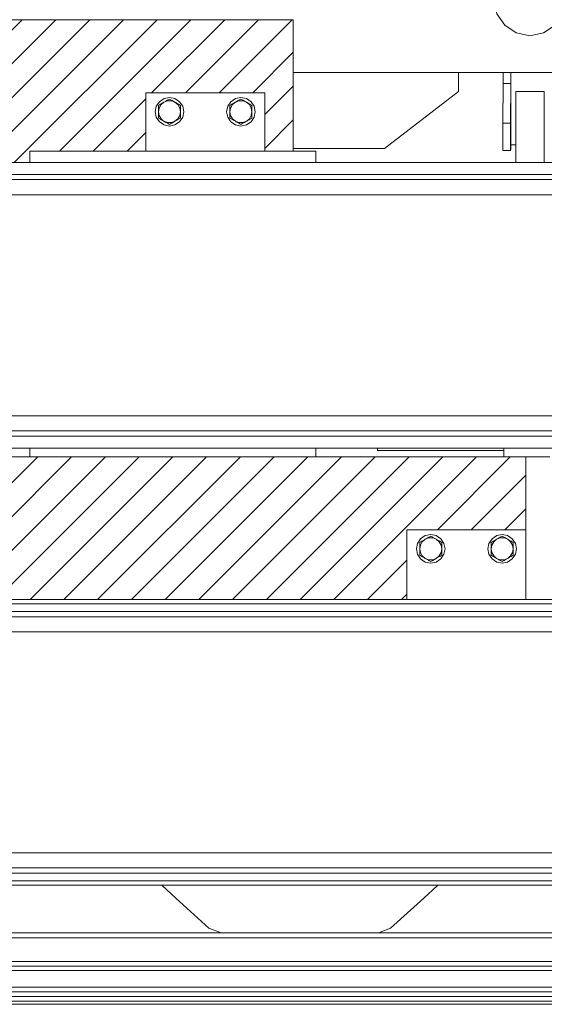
# Model space of a CAD drawing. Header units: millimetres. Extents: x 53056 to 116131, y -669674 to -625124.
# Tile 173 of 256: x 60929 to 61479, y -635887 to -634853. Entities that reach past the tile are written whole.
import ezdxf

# ---------------------------------------------------------------- set-up
doc = ezdxf.new("R2010")
doc.units = ezdxf.units.MM
doc.header["$MEASUREMENT"] = 0
doc.linetypes.add('DGN Style 1', pattern=[536.1990872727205, 0.8921781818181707, -535.3069090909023])
for name, color, linetype, lineweight in [('Main Cradle', 7, 'Continuous', 0), ('Main Cradle Blocks', 7, 'Continuous', 0), ('Main Cradle Rails', 7, 'Continuous', 0), ('Side Cradle Blocks', 7, 'Continuous', 0), ('Side Cradle Hydraulic Arm Support', 7, 'Continuous', 0), ('Side Cradle Stbd', 7, 'Continuous', 0), ('Side Cradle Tower', 7, 'Continuous', 0), ('Side Cradle Tower Rail Frame', 7, 'Continuous', 0)]:
    doc.layers.add(name, color=color, linetype=linetype, lineweight=lineweight)

# ---------------------------------------------------------------- blocks, each defined once
blk = doc.blocks.new('*U55')
at = {"linetype": 'Continuous', "lineweight": 0}
h = blk.add_hatch(dxfattribs=at)
h.set_pattern_fill('HATCH', color=30, style=0, pattern_type=2)
h.set_pattern_definition([(45, (-23624.018642, 12490.75568), (-17.71895608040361, 17.71895608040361), [])])
h.paths.add_polyline_path([(-23883.18058327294, 12408.1757699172), (-23883.18058327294, 12396.1757699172), (-23858.03903054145, 12396.17580080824), (-23858.03903054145, 12469.45638980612), (-23708.03903054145, 12469.45638980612), (-23708.03903054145, 12396.1757699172), (-23654.53903054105, 12396.17580080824), (-23654.53903054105, 12408.17576947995), (-23533.03903054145, 12408.17580037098), (-23533.03903054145, 12469.45638980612), (-23408.03903054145, 12469.45638980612), (-23408.03903054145, 12408.17576947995), (-23378.03903054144, 12408.17580037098), (-23378.03903054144, 12410.79314748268), (-23378.03903054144, 12490.79314748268), (-23378.03903054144, 12546.1757699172), (-23547.66735703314, 12546.1757699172), (-23554.07222103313, 12546.1757699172), (-23589.07222103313, 12546.1757699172), (-23595.25225181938, 12546.1757699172), (-23675.25225181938, 12546.1757699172), (-24028.03903054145, 12546.1757699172), (-24028.03903054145, 12408.1757699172)])
h = blk.add_hatch(dxfattribs=at)
h.set_pattern_fill('HATCH', color=30, style=0, pattern_type=2)
h.set_pattern_definition([(45, (-23400.703206, 11990.335207), (-17.71895608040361, 17.71895608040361), [])])
h.paths.add_polyline_path([(-23354.53908021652, 12086.90794193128), (-23654.53905449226, 12086.99578996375), (-23933.75592507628, 12087.07755214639), (-23933.75592507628, 12010.35817203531), (-23683.75592507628, 12010.35817203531), (-23683.75592507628, 11937.07755214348), (-23258.75592507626, 11937.07758303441), (-23258.75592507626, 12010.35817203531), (-23133.75592507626, 12010.35817203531), (-23133.75589418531, 12086.84329069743), (-23157.05050809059, 12086.85011198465)])
at = {"color": 30, "linetype": 'Continuous', "lineweight": 0, "flags": 128}
for points in [[(-23883.18058327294, 12408.1757699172), (-23883.18058327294, 12396.1757699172), (-23858.03903054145, 12396.17580080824), (-23858.03903054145, 12469.45638980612), (-23708.03903054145, 12469.45638980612), (-23708.03903054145, 12396.1757699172), (-23654.53903054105, 12396.17580080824), (-23654.53903054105, 12408.17576947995), (-23533.03903054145, 12408.17580037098), (-23533.03903054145, 12469.45638980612), (-23408.03903054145, 12469.45638980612), (-23408.03903054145, 12408.17576947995), (-23378.03903054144, 12408.17580037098), (-23378.03903054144, 12410.79314748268), (-23378.03903054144, 12490.79314748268), (-23378.03903054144, 12546.1757699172), (-23547.66735703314, 12546.1757699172), (-23554.07222103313, 12546.1757699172), (-23589.07222103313, 12546.1757699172), (-23595.25225181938, 12546.1757699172), (-23675.25225181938, 12546.1757699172), (-24028.03903054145, 12546.1757699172), (-24028.03903054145, 12408.1757699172), (-23883.18058327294, 12408.1757699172)], [(-23354.53908021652, 12086.90794193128), (-23654.53905449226, 12086.99578996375), (-23933.75592507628, 12087.07755214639), (-23933.75592507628, 12010.35817203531), (-23683.75592507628, 12010.35817203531), (-23683.75592507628, 11937.07755214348), (-23258.75592507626, 11937.07758303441), (-23258.75592507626, 12010.35817203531), (-23133.75592507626, 12010.35817203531), (-23133.75589418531, 12086.84329069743), (-23157.05050809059, 12086.85011198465), (-23354.53908021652, 12086.90794193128)]]:
    blk.add_lwpolyline(points, close=True, dxfattribs=at)
at = {"layer": 'Main Cradle', "color": 7, "linetype": 'Continuous', "lineweight": 0}
for p, q in [((-24093.85592507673, 11937.07755214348), (-22148.65592507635, 11937.07755214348)), ((-22148.65592507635, 11932.46017457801), (-24093.85592507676, 11932.46017457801)), ((-22073.38148075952, 11919.0573064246), (-24169.13036939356, 11919.0573064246)), ((-22141.29357043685, 11924.48560870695), (-24101.21827971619, 11924.48560870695)), ((-22058.6559565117, 11903.10817468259), (-24183.85589364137, 11903.10817468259)), ((-22058.65595651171, 11671.04692960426), (-24183.85589364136, 11671.04692960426)), ((-22073.38148076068, 11655.09779786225), (-24169.1303693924, 11655.09779786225)), ((-22141.29345853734, 11649.66949557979), (-24101.21839161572, 11649.66949557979)), ((-22148.65592507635, 11641.69492970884), (-24093.85592507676, 11641.69492970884)), ((-24093.85592507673, 11637.07755214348), (-22148.65592507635, 11637.07755214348)), ((-23275.86641496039, 11591.81999056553), (-23241.11326594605, 11623.50167288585)), ((-23288.61963844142, 11586.87936526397), (-23275.86641496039, 11591.81999056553))]:
    blk.add_line(p, q, dxfattribs=at)
at = {"layer": 'Main Cradle', "color": 7, "linetype": 'Continuous', "lineweight": 0, "flags": 128}
for points in [[(-23516.05362308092, 11637.07752125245), (-23515.8566450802, 11636.68193611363), (-23501.39858442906, 11623.50167268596)], [(-23241.11326616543, 11623.50167268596), (-23226.65520191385, 11636.68194013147), (-23226.45822592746, 11637.07752125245)], [(-23501.39858464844, 11623.50167288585), (-23466.64543078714, 11591.81998791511), (-23453.89221309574, 11586.87936526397)]]:
    blk.add_lwpolyline(points, dxfattribs=at)
at = {"layer": 'Main Cradle Blocks', "color": 7, "linetype": 'Continuous', "lineweight": 0}
for p, q in [((-23933.75592507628, 12087.07755214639), (-23133.75592507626, 12087.07755214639)), ((-23133.75592507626, 12087.07755214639), (-23133.75592507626, 12010.3582115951)), ((-23258.75592507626, 12010.35817203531), (-23258.75592507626, 11937.07758303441)), ((-23133.75592507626, 12010.35817203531), (-23258.75592507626, 12010.35817203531)), ((-23133.75592507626, 11937.07758303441), (-23133.75592507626, 12010.35817203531)), ((-23245.3390148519, 11997.04567203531), (-23243.18097176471, 11998.29161879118)), ((-23243.18094322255, 11998.29163527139), (-23243.0389986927, 11998.37358698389)), ((-23239.54746996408, 12000.38942203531), (-23235.79119408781, 12001.76105100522)), ((-23239.49617656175, 12004.21636502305), (-23233.75592507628, 12005.35817203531)), ((-23235.89227378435, 12002.49975053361), (-23233.75592507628, 12003.73317203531)), ((-23233.75592507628, 12003.73317203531), (-23231.59788199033, 12002.48722527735)), ((-23231.59785344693, 12002.48720879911), (-23231.45590891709, 12002.40525708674)), ((-23227.96438018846, 12000.38942203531), (-23224.89837671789, 11997.82220618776)), ((-23224.30918400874, 11998.27909353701), (-23222.17283530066, 11997.04567203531)), ((-23168.2026661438, 11998.27909353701), (-23170.3390148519, 11997.04567203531)), ((-23164.54746996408, 12000.38942203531), (-23167.61347343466, 11997.82220618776)), ((-23160.91399670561, 12002.48720879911), (-23161.05594123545, 12002.40525708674)), ((-23158.75592507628, 12003.73317203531), (-23160.91396816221, 12002.48722527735)), ((-23153.01567359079, 12004.21636502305), (-23158.75592507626, 12005.35817203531)), ((-23156.61957636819, 12002.49975053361), (-23158.75592507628, 12003.73317203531)), ((-23152.96438018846, 12000.38942203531), (-23156.72065606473, 12001.76105100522)), ((-23149.33090692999, 11998.29163527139), (-23149.47285145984, 11998.37358698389)), ((-23147.17283530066, 11997.04567203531), (-23149.33087838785, 11998.29161879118)), ((-23245.3390148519, 11990.35817203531), (-23244.6487424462, 11994.29701685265)), ((-23245.3390148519, 11992.73225759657), (-23245.3390148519, 11990.35817203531)), ((-23222.17283530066, 11990.1272822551), (-23222.86310770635, 11986.41932721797)), ((-23222.17283530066, 11994.68896405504), (-23222.17283530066, 11997.04567203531)), ((-23170.3390148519, 11994.68896405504), (-23170.3390148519, 11997.04567203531)), ((-23170.3390148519, 11990.1272822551), (-23169.6487424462, 11986.41932721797)), ((-23147.17283530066, 11990.35817203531), (-23147.86310770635, 11994.29701685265)), ((-23147.17283530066, 11992.73225759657), (-23147.17283530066, 11990.35817203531)), ((-23245.3390148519, 11983.67067203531), (-23245.3390148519, 11985.3917636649)), ((-23245.3390148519, 11983.67067203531), (-23243.2026661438, 11982.43725053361)), ((-23243.2026661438, 11982.43725053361), (-23242.54726053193, 11982.05885192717)), ((-23239.54746996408, 11980.32692203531), (-23242.61347343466, 11982.89413788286)), ((-23239.54746996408, 11980.32692203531), (-23235.79119408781, 11978.9552930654)), ((-23235.91399670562, 11978.22913527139), (-23236.05594123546, 11978.31108698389)), ((-23233.75592507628, 11976.98317203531), (-23235.91396816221, 11978.22911879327)), ((-23231.61957636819, 11978.21659353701), (-23233.75592507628, 11976.98317203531)), ((-23224.33087838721, 11982.42472527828), (-23224.47285145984, 11982.34275708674)), ((-23224.47285145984, 11982.34275708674), (-23224.33087838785, 11982.42472527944)), ((-23224.33087838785, 11982.42472527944), (-23222.17283530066, 11983.67067203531)), ((-23222.17283530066, 11985.3917636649), (-23222.17283530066, 11983.67067203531)), ((-23170.3390148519, 11985.3917636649), (-23170.3390148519, 11983.67067203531)), ((-23170.3390148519, 11983.67067203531), (-23168.18097176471, 11982.42472527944)), ((-23168.18097176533, 11982.42472527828), (-23168.0389986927, 11982.34275708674)), ((-23168.0389986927, 11982.34275708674), (-23168.18097176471, 11982.42472527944)), ((-23160.89227378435, 11978.21659353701), (-23158.75592507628, 11976.98317203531)), ((-23158.75592507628, 11976.98317203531), (-23156.59788199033, 11978.22911879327)), ((-23152.96438018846, 11980.32692203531), (-23156.72065606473, 11978.9552930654)), ((-23156.59785344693, 11978.22913527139), (-23156.45590891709, 11978.31108698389)), ((-23152.96438018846, 11980.32692203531), (-23149.89837671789, 11982.89413788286)), ((-23149.30918400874, 11982.43725053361), (-23149.9645896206, 11982.05885192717)), ((-23149.30918400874, 11982.43725053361), (-23147.17283530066, 11983.67067203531)), ((-23147.17283530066, 11983.67067203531), (-23147.17283530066, 11985.3917636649))]:
    blk.add_line(p, q, dxfattribs=at)
at = {"layer": 'Main Cradle Blocks', "color": 7, "linetype": 'Continuous', "lineweight": 0, "flags": 128}
for points in [[(-23233.75592507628, 12005.35817203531), (-23228.01567359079, 12004.21636502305), (-23223.14932335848, 12000.96477375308), (-23219.8977320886, 11996.0984235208), (-23218.75592507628, 11990.35817203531), (-23219.8977320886, 11984.61792054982), (-23223.14932335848, 11979.75157031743), (-23228.01567359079, 11976.49997904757), (-23233.75592507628, 11975.35817203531), (-23239.49617656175, 11976.49997904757), (-23244.36252679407, 11979.75157031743), (-23247.61411806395, 11984.61792054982), (-23248.75592507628, 11990.35817203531), (-23247.61411806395, 11996.0984235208), (-23244.36252679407, 12000.96477375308), (-23239.49617656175, 12004.21636502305)], [(-23244.6487424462, 11994.29701685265), (-23242.61347343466, 11997.82220618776), (-23239.54746996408, 12000.38942203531)], [(-23243.18097176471, 11998.29161879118), (-23243.0389986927, 11998.37358698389), (-23241.02373216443, 11999.53710165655), (-23240.28929621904, 11999.96112844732), (-23239.54746996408, 12000.38942203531), (-23237.58953328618, 12001.51983730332), (-23236.54767939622, 12002.12135192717), (-23235.89227378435, 12002.49975053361)], [(-23235.79119408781, 12001.76105100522), (-23231.72065606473, 12001.76105100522), (-23227.96438018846, 12000.38942203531)], [(-23231.59788199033, 12002.48722527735), (-23231.45590891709, 12002.40525708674), (-23229.44064238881, 12001.24174241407), (-23228.70620644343, 12000.8177156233), (-23227.96438018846, 12000.38942203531), (-23226.00644351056, 11999.25900676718), (-23224.9645896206, 11998.65749214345), (-23224.30918400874, 11998.27909353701)], [(-23153.01567359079, 12004.21636502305), (-23148.14932335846, 12000.96477375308), (-23144.8977320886, 11996.0984235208), (-23143.75592507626, 11990.35817203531), (-23144.8977320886, 11984.61792054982), (-23148.14932335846, 11979.75157031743), (-23153.01567359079, 11976.49997904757), (-23158.75592507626, 11975.35817203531), (-23164.49617656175, 11976.49997904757), (-23169.36252679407, 11979.75157031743), (-23172.61411806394, 11984.61792054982), (-23173.75592507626, 11990.35817203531), (-23172.61411806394, 11996.0984235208), (-23169.36252679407, 12000.96477375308), (-23164.49617656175, 12004.21636502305), (-23158.75592507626, 12005.35817203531)], [(-23168.2026661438, 11998.27909353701), (-23167.54726053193, 11998.65749214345), (-23166.50540664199, 11999.25900676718), (-23164.54746996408, 12000.38942203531), (-23163.80564370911, 12000.8177156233), (-23163.07120776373, 12001.24174241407), (-23161.05594123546, 12002.40525708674), (-23160.91396816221, 12002.48722527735)], [(-23164.54746996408, 12000.38942203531), (-23160.79119408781, 12001.76105100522), (-23156.72065606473, 12001.76105100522)], [(-23156.61957636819, 12002.49975053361), (-23155.96417075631, 12002.12135192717), (-23154.92231686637, 12001.51983730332), (-23152.96438018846, 12000.38942203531)], [(-23152.96438018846, 12000.38942203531), (-23152.96438018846, 12000.38942203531), (-23152.2225539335, 11999.96112844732)], [(-23152.96438018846, 12000.38942203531), (-23149.89837671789, 11997.82220618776), (-23147.86310770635, 11994.29701685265)], [(-23152.2225539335, 11999.96112844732), (-23152.2225539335, 11999.96112844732), (-23151.48811798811, 11999.53710165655), (-23149.47285145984, 11998.37358698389), (-23149.33087838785, 11998.29161879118)], [(-23245.3390148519, 11997.04567203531), (-23245.3390148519, 11994.68896405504), (-23245.33901485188, 11994.5506673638), (-23245.3390148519, 11992.73225759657)], [(-23245.3390148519, 11985.3917636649), (-23245.33901485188, 11986.1495671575), (-23245.3390148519, 11987.77890698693), (-23245.3390148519, 11990.1272822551), (-23245.3390148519, 11990.35817203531)], [(-23242.61347343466, 11982.89413788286), (-23244.6487424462, 11986.41932721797), (-23245.3390148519, 11990.1272822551)], [(-23224.89837671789, 11997.82220618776), (-23222.86310770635, 11994.29701685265), (-23222.17283530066, 11990.35817203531)], [(-23222.17283530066, 11985.3917636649), (-23222.17283530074, 11986.14774867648), (-23222.17283530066, 11987.9344735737), (-23222.17283530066, 11990.1272822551), (-23222.17283530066, 11990.35817203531), (-23222.17283530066, 11992.37780137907), (-23222.17283530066, 11994.55140160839), (-23222.17283530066, 11994.68896405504)], [(-23170.3390148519, 11990.35817203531), (-23169.6487424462, 11994.29701685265), (-23167.61347343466, 11997.82220618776)], [(-23170.3390148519, 11994.68896405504), (-23170.3390148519, 11994.55140160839), (-23170.3390148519, 11992.37780137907), (-23170.3390148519, 11990.35817203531), (-23170.3390148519, 11990.1272822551), (-23170.3390148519, 11987.9344735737), (-23170.3390148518, 11986.14774867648), (-23170.3390148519, 11985.3917636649)], [(-23147.17283530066, 11990.1272822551), (-23147.86310770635, 11986.41932721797), (-23149.89837671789, 11982.89413788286)], [(-23147.17283530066, 11992.73225759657), (-23147.17283530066, 11994.5506673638), (-23147.17283530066, 11994.68896405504), (-23147.17283530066, 11997.04567203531)], [(-23147.17283530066, 11990.35817203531), (-23147.17283530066, 11990.1272822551), (-23147.17283530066, 11987.77890698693), (-23147.17283530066, 11986.1495671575), (-23147.17283530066, 11985.3917636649)], [(-23242.54726053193, 11982.05885192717), (-23241.50540664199, 11981.45733730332), (-23239.54746996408, 11980.32692203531), (-23238.80564370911, 11979.89862844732), (-23238.07120776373, 11979.47460165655), (-23236.05594123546, 11978.31108698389), (-23235.91396816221, 11978.22911879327)], [(-23235.79119408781, 11978.9552930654), (-23231.72065606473, 11978.9552930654), (-23227.96438018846, 11980.32692203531)], [(-23231.61957636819, 11978.21659353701), (-23230.96417075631, 11978.59499214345), (-23229.92231686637, 11979.19650676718), (-23227.96438018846, 11980.32692203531), (-23227.59422257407, 11980.54063263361), (-23227.2225539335, 11980.7552156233), (-23226.48811798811, 11981.17924241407), (-23224.47285145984, 11982.34275708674)], [(-23222.86310770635, 11986.41932721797), (-23224.89837671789, 11982.89413788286), (-23227.59422257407, 11980.54063263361)], [(-23164.91762757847, 11980.54063263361), (-23167.61347343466, 11982.89413788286), (-23169.6487424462, 11986.41932721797)], [(-23168.0389986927, 11982.34275708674), (-23166.02373216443, 11981.17924241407), (-23165.28929621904, 11980.7552156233), (-23164.91762757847, 11980.54063263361), (-23164.54746996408, 11980.32692203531), (-23162.58953328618, 11979.19650676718), (-23161.54767939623, 11978.59499214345), (-23160.89227378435, 11978.21659353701)], [(-23164.54746996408, 11980.32692203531), (-23160.79119408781, 11978.9552930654), (-23156.72065606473, 11978.9552930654)], [(-23156.59788199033, 11978.22911879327), (-23156.45590891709, 11978.31108698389), (-23154.44064238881, 11979.47460165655), (-23153.70620644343, 11979.8986284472)], [(-23153.70620644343, 11979.89862844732), (-23153.70620644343, 11979.89862844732), (-23152.96438018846, 11980.32692203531), (-23151.00644351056, 11981.45733730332), (-23149.96458962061, 11982.05885192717)]]:
    blk.add_lwpolyline(points, dxfattribs=at)
at = {"layer": 'Main Cradle Rails', "color": 7, "linetype": 'Continuous', "lineweight": 0}
for p, q in [((-23788.61963266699, 11586.87933437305), (-22453.89221887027, 11586.87933437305)), ((-23801.5261199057, 11581.87933437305), (-22440.98573056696, 11581.87933437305)), ((-25343.88767924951, 11556.8793343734), (-17845.06221408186, 11556.8793343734)), ((-17845.06221408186, 11551.88130860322), (-25343.88767924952, 11551.88130860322)), ((-25343.88767924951, 11547.51183737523), (-17845.06221408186, 11547.51183737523)), ((-25343.88767924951, 11529.81900909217), (-17845.06221408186, 11529.81900909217)), ((-25343.88767924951, 11524.83397804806), (-17845.06221408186, 11524.83397804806)), ((-25343.88767924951, 11520.23712008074), (-17845.06221408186, 11520.23712008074)), ((-25343.88767924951, 11515.25208903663), (-17845.06221408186, 11515.25208903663)), ((-25343.88767924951, 11511.8793343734), (-17845.06221408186, 11511.8793343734))]:
    blk.add_line(p, q, dxfattribs=at)
at = {"layer": 'Side Cradle Blocks', "color": 7, "linetype": 'Continuous', "lineweight": 0}
for p, q in [((-23378.03903054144, 12546.1757699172), (-24028.03903054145, 12546.1757699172)), ((-23378.03903054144, 12546.1757699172), (-23378.03903054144, 12408.17580037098)), ((-23533.03903054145, 12408.17580037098), (-23533.03903054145, 12469.45638980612)), ((-23533.03903054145, 12469.45638980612), (-23408.03903054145, 12469.45638980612)), ((-23502.29877905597, 12463.31458279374), (-23508.03903054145, 12464.45638980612)), ((-23438.77928202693, 12463.31458279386), (-23433.03903054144, 12464.45638980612)), ((-23408.03903054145, 12469.45638980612), (-23408.03903054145, 12408.17580037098)), ((-23517.48577160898, 12457.37731130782), (-23519.62212031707, 12456.14388980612)), ((-23519.62212031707, 12453.78718182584), (-23519.62212031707, 12456.14388980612)), ((-23513.83057542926, 12459.48763980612), (-23516.89657889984, 12456.92042395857)), ((-23510.19710217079, 12461.58542656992), (-23510.33904670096, 12461.50347485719)), ((-23508.03903054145, 12462.83138980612), (-23510.19707362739, 12461.58544304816)), ((-23505.90268183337, 12461.59796830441), (-23508.03903054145, 12462.83138980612)), ((-23502.24748565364, 12459.48763980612), (-23506.00376152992, 12460.85926877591)), ((-23498.61401239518, 12457.3898530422), (-23498.75595692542, 12457.47180475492)), ((-23496.45594076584, 12456.14388980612), (-23498.61398385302, 12457.38983656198)), ((-23496.45594076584, 12449.45638980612), (-23497.14621317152, 12453.39523462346)), ((-23444.62212031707, 12456.14388980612), (-23442.46407722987, 12457.38983656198)), ((-23444.62212031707, 12449.45638980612), (-23443.93184791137, 12453.39523462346)), ((-23442.46404868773, 12457.3898530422), (-23442.32210415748, 12457.47180475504)), ((-23438.83057542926, 12459.48763980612), (-23435.07429955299, 12460.85926877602)), ((-23435.17537924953, 12461.59796830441), (-23433.03903054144, 12462.83138980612)), ((-23433.03903054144, 12462.83138980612), (-23430.88098745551, 12461.58544304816)), ((-23430.88095891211, 12461.58542656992), (-23430.73901438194, 12461.50347485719)), ((-23427.24748565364, 12459.48763980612), (-23424.18148218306, 12456.92042395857)), ((-23423.59228947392, 12457.37731130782), (-23421.45594076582, 12456.14388980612)), ((-23421.45594076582, 12453.78718182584), (-23421.45594076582, 12456.14388980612)), ((-23519.62212031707, 12449.2255000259), (-23518.93184791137, 12445.51754498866)), ((-23519.62212031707, 12444.4899814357), (-23519.62212031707, 12442.76888980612)), ((-23519.62212031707, 12442.76888980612), (-23517.46407722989, 12441.52294305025)), ((-23498.59228947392, 12441.53546830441), (-23496.45594076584, 12442.76888980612)), ((-23496.45594076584, 12451.83047536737), (-23496.45594076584, 12449.45638980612)), ((-23496.45594076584, 12442.76888980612), (-23496.45594076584, 12444.4899814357)), ((-23444.62212031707, 12451.83047536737), (-23444.62212031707, 12449.45638980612)), ((-23444.62212031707, 12442.76888980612), (-23444.62212031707, 12444.4899814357)), ((-23444.62212031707, 12442.76888980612), (-23442.48577160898, 12441.53546830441)), ((-23423.61398385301, 12441.52294305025), (-23421.45594076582, 12442.76888980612)), ((-23421.45594076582, 12449.2255000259), (-23422.14621317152, 12445.51754498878)), ((-23421.45594076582, 12444.4899814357), (-23421.45594076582, 12442.76888980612)), ((-23517.46407723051, 12441.5229430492), (-23517.32210415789, 12441.44097485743)), ((-23517.32210415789, 12441.44097485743), (-23517.46407722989, 12441.52294305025)), ((-23510.17537924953, 12437.31481130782), (-23508.03903054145, 12436.08138980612)), ((-23508.03903054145, 12436.08138980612), (-23505.88098745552, 12437.32733656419)), ((-23502.24748565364, 12439.42513980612), (-23506.00376152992, 12438.05351083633)), ((-23505.88095891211, 12437.3273530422), (-23505.73901438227, 12437.40930475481)), ((-23502.24748565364, 12439.42513980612), (-23499.18148218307, 12441.99235565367)), ((-23498.59228947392, 12441.53546830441), (-23499.24769508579, 12441.15706969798)), ((-23442.48577160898, 12441.53546830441), (-23441.83036599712, 12441.15706969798)), ((-23438.83057542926, 12439.42513980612), (-23441.89657889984, 12441.99235565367)), ((-23441.83036599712, 12441.15706969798), (-23440.78851210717, 12440.55555507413)), ((-23438.83057542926, 12439.42513980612), (-23435.07429955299, 12438.05351083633)), ((-23435.19710217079, 12437.3273530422), (-23435.33904670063, 12437.40930475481)), ((-23433.03903054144, 12436.08138980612), (-23435.19707362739, 12437.32733656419)), ((-23430.90268183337, 12437.31481130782), (-23433.03903054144, 12436.08138980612)), ((-23423.6139838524, 12441.5229430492), (-23423.75595692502, 12441.44097485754)), ((-23423.75595692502, 12441.44097485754), (-23423.61398385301, 12441.52294305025))]:
    blk.add_line(p, q, dxfattribs=at)
at = {"layer": 'Side Cradle Blocks', "color": 7, "linetype": 'Continuous', "lineweight": 0, "flags": 128}
for points in [[(-23502.29877905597, 12463.31458279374), (-23497.43242882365, 12460.06299152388), (-23494.18083755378, 12455.19664129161), (-23493.03903054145, 12449.45638980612), (-23494.18083755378, 12443.71613832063), (-23497.43242882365, 12438.84978808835), (-23502.29877905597, 12435.59819681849), (-23508.03903054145, 12434.45638980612), (-23513.77928202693, 12435.59819681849), (-23518.64563225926, 12438.84978808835), (-23521.89722352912, 12443.71613832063), (-23523.03903054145, 12449.45638980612), (-23521.89722352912, 12455.19664129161), (-23518.64563225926, 12460.06299152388), (-23513.77928202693, 12463.31458279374), (-23508.03903054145, 12464.45638980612)], [(-23433.03903054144, 12464.45638980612), (-23427.29877905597, 12463.31458279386), (-23422.43242882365, 12460.06299152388), (-23419.18083755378, 12455.19664129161), (-23418.03903054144, 12449.45638980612), (-23419.18083755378, 12443.71613832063), (-23422.43242882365, 12438.84978808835), (-23427.29877905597, 12435.59819681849), (-23433.03903054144, 12434.45638980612), (-23438.77928202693, 12435.59819681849), (-23443.64563225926, 12438.84978808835), (-23446.89722352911, 12443.71613832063), (-23448.03903054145, 12449.45638980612), (-23446.89722352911, 12455.19664129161), (-23443.64563225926, 12460.06299152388), (-23438.77928202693, 12463.31458279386)], [(-23519.62212031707, 12449.45638980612), (-23518.93184791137, 12453.39523462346), (-23516.89657889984, 12456.92042395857)], [(-23519.62212031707, 12453.78718182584), (-23519.62212031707, 12453.6496193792), (-23519.62212031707, 12451.47601914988), (-23519.62212031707, 12449.45638980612), (-23519.62212031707, 12449.2255000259), (-23519.62212031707, 12447.03269134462), (-23519.62212031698, 12445.24596644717), (-23519.62212031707, 12444.4899814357)], [(-23517.48577160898, 12457.37731130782), (-23516.83036599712, 12457.75570991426), (-23515.78851210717, 12458.35722453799), (-23513.83057542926, 12459.48763980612), (-23513.08874917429, 12459.91593339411), (-23512.35431322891, 12460.33996018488), (-23510.33904670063, 12461.50347485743), (-23510.19707362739, 12461.58544304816)], [(-23513.83057542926, 12459.48763980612), (-23510.07429955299, 12460.85926877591), (-23506.00376152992, 12460.85926877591)], [(-23505.90268183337, 12461.59796830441), (-23505.2472762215, 12461.21956969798), (-23504.20542233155, 12460.61805507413), (-23502.24748565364, 12459.48763980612), (-23501.50565939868, 12459.05934621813), (-23500.77122345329, 12458.63531942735), (-23498.75595692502, 12457.47180475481), (-23498.61398385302, 12457.38983656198)], [(-23502.24748565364, 12459.48763980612), (-23499.18148218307, 12456.92042395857), (-23497.14621317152, 12453.39523462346)], [(-23496.45594076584, 12451.83047536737), (-23496.45594076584, 12453.64888513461), (-23496.45594076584, 12453.78718182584), (-23496.45594076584, 12456.14388980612)], [(-23444.62212031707, 12456.14388980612), (-23444.62212031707, 12453.78718182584), (-23444.62212031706, 12453.64888513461), (-23444.62212031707, 12451.83047536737)], [(-23443.93184791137, 12453.39523462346), (-23441.89657889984, 12456.92042395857), (-23438.83057542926, 12459.48763980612)], [(-23442.46407722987, 12457.38983656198), (-23442.32210415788, 12457.47180475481), (-23440.30683762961, 12458.63531942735), (-23439.57240168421, 12459.05934621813), (-23438.83057542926, 12459.48763980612), (-23436.87263875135, 12460.61805507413), (-23435.83078486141, 12461.21956969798), (-23435.17537924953, 12461.59796830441)], [(-23435.07429955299, 12460.85926877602), (-23431.00376152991, 12460.85926877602), (-23427.24748565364, 12459.48763980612)], [(-23430.88098745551, 12461.58544304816), (-23430.73901438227, 12461.50347485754), (-23428.72374785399, 12460.33996018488), (-23427.9893119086, 12459.91593339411), (-23427.24748565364, 12459.48763980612), (-23425.28954897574, 12458.35722453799), (-23424.24769508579, 12457.75570991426), (-23423.59228947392, 12457.37731130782)], [(-23424.18148218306, 12456.92042395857), (-23422.14621317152, 12453.39523462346), (-23421.45594076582, 12449.45638980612)], [(-23421.45594076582, 12444.4899814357), (-23421.45594076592, 12445.24596644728), (-23421.45594076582, 12447.03269134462), (-23421.45594076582, 12449.2255000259), (-23421.45594076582, 12449.45638980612), (-23421.45594076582, 12451.47601914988), (-23421.45594076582, 12453.6496193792), (-23421.45594076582, 12453.78718182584)], [(-23514.20073304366, 12439.63885040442), (-23516.89657889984, 12441.99235565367), (-23518.93184791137, 12445.51754498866)], [(-23496.45594076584, 12449.2255000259), (-23497.14621317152, 12445.51754498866), (-23499.18148218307, 12441.99235565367)], [(-23496.45594076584, 12449.45638980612), (-23496.45594076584, 12449.2255000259), (-23496.45594076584, 12446.87712475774), (-23496.45594076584, 12445.24778492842), (-23496.45594076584, 12444.4899814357)], [(-23444.62212031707, 12444.4899814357), (-23444.62212031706, 12445.24778492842), (-23444.62212031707, 12446.87712475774), (-23444.62212031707, 12449.2255000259), (-23444.62212031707, 12449.45638980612)], [(-23441.89657889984, 12441.99235565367), (-23443.93184791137, 12445.51754498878), (-23444.62212031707, 12449.2255000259)], [(-23422.14621317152, 12445.51754498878), (-23424.18148218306, 12441.99235565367), (-23426.87732803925, 12439.63885040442)], [(-23517.32210415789, 12441.44097485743), (-23515.30683762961, 12440.27746018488), (-23514.57240168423, 12439.85343339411), (-23514.20073304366, 12439.63885040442), (-23513.83057542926, 12439.42513980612), (-23511.87263875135, 12438.29472453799), (-23510.83078486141, 12437.69320991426), (-23510.17537924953, 12437.31481130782)], [(-23513.83057542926, 12439.42513980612), (-23510.07429955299, 12438.05351083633), (-23506.00376152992, 12438.05351083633)], [(-23505.88098745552, 12437.32733656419), (-23505.73901438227, 12437.40930475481), (-23503.723747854, 12438.57281942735)], [(-23503.723747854, 12438.57281942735), (-23503.723747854, 12438.57281942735), (-23502.98931190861, 12438.99684621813), (-23502.24748565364, 12439.42513980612), (-23500.28954897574, 12440.55555507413), (-23499.24769508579, 12441.15706969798)], [(-23440.78851210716, 12440.55555507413), (-23440.78851210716, 12440.55555507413), (-23438.83057542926, 12439.42513980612), (-23438.08874917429, 12438.99684621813), (-23437.35431322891, 12438.57281942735), (-23435.33904670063, 12437.40930475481), (-23435.19707362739, 12437.32733656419)], [(-23435.07429955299, 12438.05351083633), (-23431.00376152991, 12438.05351083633), (-23427.24748565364, 12439.42513980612)], [(-23430.90268183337, 12437.31481130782), (-23430.2472762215, 12437.69320991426), (-23429.20542233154, 12438.29472453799), (-23427.24748565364, 12439.42513980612), (-23426.87732803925, 12439.63885040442), (-23426.50565939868, 12439.85343339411), (-23425.77122345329, 12440.27746018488), (-23423.75595692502, 12441.44097485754)]]:
    blk.add_lwpolyline(points, dxfattribs=at)
at = {"layer": 'Side Cradle Hydraulic Arm Support', "color": 7, "linetype": 'Continuous', "lineweight": 0}
for p, q in [((-23654.53903054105, 12408.17576947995), (-23654.53903054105, 12396.17580080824)), ((-23354.53903054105, 12408.17576947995), (-23354.53903054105, 12396.17580080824)), ((-23654.53903054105, 12096.17573902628), (-23654.53903054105, 12087.07758303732)), ((-23354.53903054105, 12096.17573902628), (-23354.53903054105, 12087.07758303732)), ((-23108.75595596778, 12086.84329069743), (-23133.75589418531, 12086.84329069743))]:
    blk.add_line(p, q, dxfattribs=at)
at = {"layer": 'Side Cradle Hydraulic Arm Support', "color": 7, "linetype": 'Continuous', "lineweight": 0, "flags": 128}
for points in [[(-23654.53903054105, 12408.17576947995), (-23354.53903054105, 12408.17576947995), (-23354.53903054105, 12408.17576947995)], [(-23289.55044148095, 12096.17573902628), (-23289.55044148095, 12093.49627755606), (-23157.05047237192, 12093.49627755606)], [(-23157.05044148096, 12096.17573902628), (-23157.05044148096, 12089.45631209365), (-23157.05044148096, 12087.07758303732)]]:
    blk.add_lwpolyline(points, dxfattribs=at)
at = {"layer": 'Side Cradle Stbd', "color": 7, "linetype": 'Continuous', "lineweight": 0}
for p, q in [((-24354.39747780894, 12396.1757699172), (-21904.68058327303, 12396.1757699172)), ((-24354.39747780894, 12383.58382648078), (-21904.68058327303, 12383.5838264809)), ((-24229.39744691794, 12378.15552419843), (-22029.68061416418, 12378.15552419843)), ((-24354.39747780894, 12362.20639245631), (-21904.68058327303, 12362.20639245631)), ((-24354.39747780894, 12130.14514737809), (-21904.68058327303, 12130.14514737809)), ((-24229.39744691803, 12114.19601563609), (-22029.68061416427, 12114.19601563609)), ((-24354.39747780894, 12108.76771335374), (-21904.68058327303, 12108.76771335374)), ((-24354.39747780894, 12096.1757699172), (-21904.68058327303, 12096.1757699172))]:
    blk.add_line(p, q, dxfattribs=at)
at = {"layer": 'Side Cradle Tower', "color": 7, "linetype": 'Continuous', "lineweight": 0}
for p, q in [((-23204.539030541, 12490.79314748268), (-23054.539030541, 12490.79314748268)), ((-23157.70787861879, 12485.54186845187), (-23157.73493453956, 12479.19814797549)), ((-23157.68373466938, 12490.79311659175), (-23157.70787861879, 12485.54186845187)), ((-23149.73502090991, 12479.16181730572), (-23149.70796498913, 12485.50553778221)), ((-23149.70796498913, 12485.50553778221), (-23149.68365400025, 12490.79311659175)), ((-23149.64174911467, 12490.79311659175), (-23149.6546765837, 12424.46022586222)), ((-23157.73493453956, 12479.19814797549), (-23157.90506093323, 12437.48947089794)), ((-23157.73493453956, 12479.19814797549), (-23149.73502090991, 12479.16181730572)), ((-23149.90514730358, 12437.45314022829), (-23149.73502090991, 12479.16181730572)), ((-23157.90506093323, 12437.48947089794), (-23149.90514730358, 12437.45314022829)), ((-23149.90514730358, 12437.45314022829), (-23149.96337960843, 12422.23277328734)), ((-23149.6546765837, 12424.46022586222), (-23149.68741465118, 12417.58864564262)), ((-23157.99081791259, 12408.75253244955), (-23157.99329522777, 12412.21551604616)), ((-23149.70270989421, 12414.49667253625), (-23149.68741465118, 12417.58864564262)), ((-23144.53906143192, 12414.87055040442), (-23149.7010533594, 12414.8939929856)), ((-23157.99050992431, 12408.75382042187), (-23157.99081791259, 12408.75253244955)), ((-23149.99090428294, 12408.7162017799), (-23157.99081791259, 12408.75253244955)), ((-23149.99090428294, 12408.7162017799), (-23149.73235584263, 12409.79742233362))]:
    blk.add_line(p, q, dxfattribs=at)
at = {"layer": 'Side Cradle Tower', "color": 7, "linetype": 'Continuous', "lineweight": 0, "flags": 128}
for points in [[(-23129.61862156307, 12604.35090748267), (-23143.96925027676, 12601.49638995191), (-23156.13512585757, 12593.36741177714), (-23164.26410403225, 12581.20153619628), (-23167.11862156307, 12566.85090748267), (-23164.26410403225, 12552.50027876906), (-23156.13512585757, 12540.3344031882), (-23143.96925027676, 12532.20542501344), (-23129.61862156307, 12529.35090748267), (-23115.26799284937, 12532.20542501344), (-23103.10211726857, 12540.3344031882), (-23094.9731390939, 12552.50027876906), (-23092.11862156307, 12566.85090748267), (-23094.9731390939, 12581.20153619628), (-23103.10211726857, 12593.36741177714), (-23115.26799284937, 12601.49638995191)], [(-23378.0389996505, 12490.79314748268), (-23204.539030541, 12490.79314748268), (-23204.539030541, 12470.79314748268), (-23282.29971712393, 12410.79314748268), (-23378.0389996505, 12410.79314748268)], [(-23157.99329522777, 12412.21551604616), (-23157.96329323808, 12422.26910395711), (-23157.90506093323, 12437.48947089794)], [(-23149.96337960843, 12422.23277328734), (-23149.99338159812, 12412.17918537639), (-23149.99090428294, 12408.7162017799)], [(-23149.73235584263, 12409.79742233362), (-23149.72651124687, 12410.3703543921), (-23149.71624666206, 12411.99741828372), (-23149.70270989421, 12414.49667253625)]]:
    blk.add_lwpolyline(points, dxfattribs=at)
at = {"layer": 'Side Cradle Tower Rail Frame', "color": 7, "linetype": 'Continuous', "lineweight": 0}
for p, q in [((-23144.53903054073, 12470.79314748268), (-23144.539030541, 12396.17580080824)), ((-23114.53903054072, 12470.79314748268), (-23144.53903054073, 12470.79314748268)), ((-23114.539030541, 12396.17580080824), (-23114.53903054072, 12470.79314748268))]:
    blk.add_line(p, q, dxfattribs=at)

msp = doc.modelspace()

# ---------------------------------------------------------------- block references
at = {"color": 7, "linetype": 'DGN Style 1', "lineweight": 0}
msp.add_blockref('*U55', (84593.95000000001, -647399.3500000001), dxfattribs=at)

doc.saveas('drawing.dxf')
